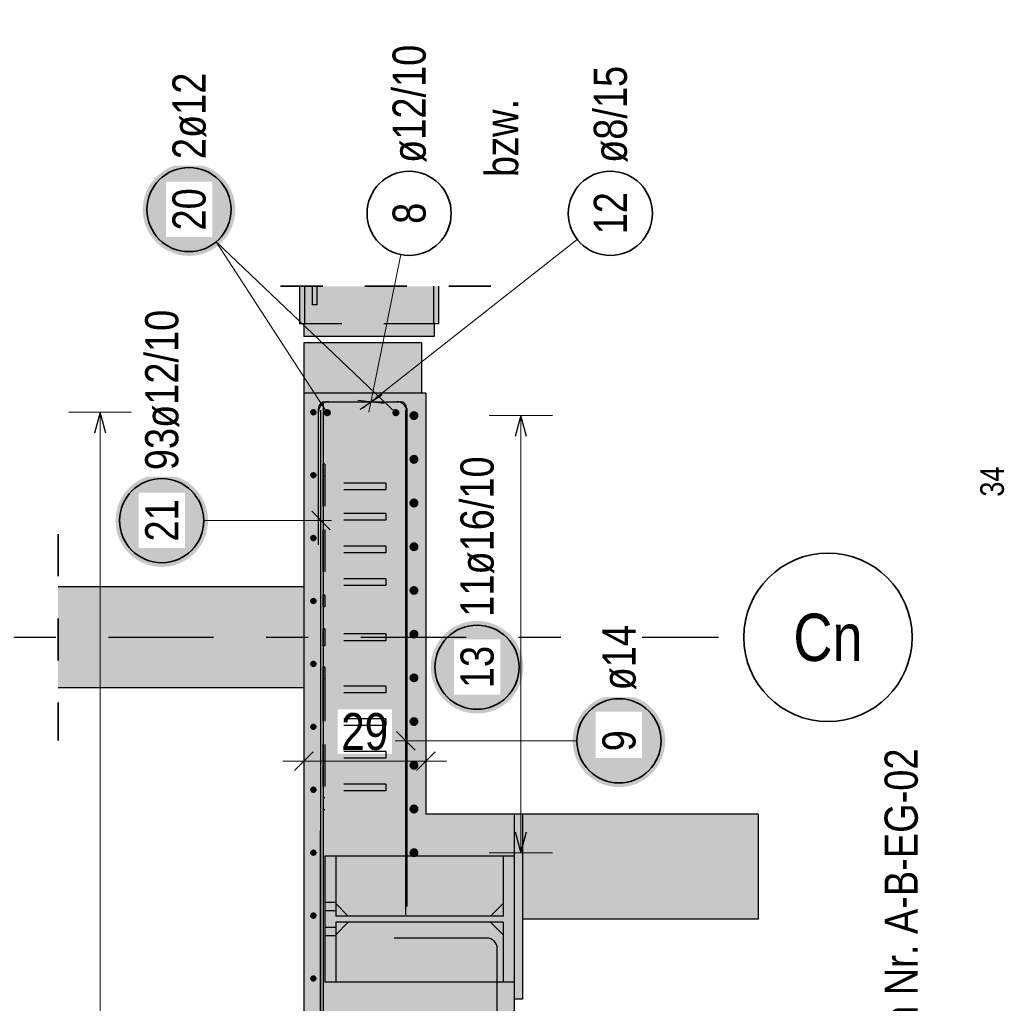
# Model space of a CAD drawing. Header units: millimetres. Extents: x -48 to 49.2, y -6.2 to 26.4.
# Tile 32 of 53: x 22.2 to 24.5, y 17.2 to 19.6. Entities that reach past the tile are written whole.
import ezdxf
from ezdxf.enums import TextEntityAlignment as Align

# ---------------------------------------------------------------- set-up
doc = ezdxf.new("R2010")
doc.units = ezdxf.units.MM
doc.linetypes.add('DASHDOTX2', pattern=[2, 1, -0.5, 0, -0.5])
doc.linetypes.add('HIDDEN', pattern=[0.375, 0.25, -0.125])
for name, color, linetype, lineweight in [('Achsen', 7, 'Continuous', 20), ('Mattenbewehrung', 7, 'Continuous', 20), ('Schraffuren', 7, 'Continuous', 20)]:
    doc.layers.add(name, color=color, linetype=linetype, lineweight=lineweight)
doc.styles.add('Arial Narrow', font='ARIALN.TTF')
doc.dimstyles.new('Arch_Strakon_dimstyle', dxfattribs={"dimtxt": 8.75, "dimasz": 1, "dimexe": 1.25, "dimexo": 0.0625, "dimgap": 1, "dimtad": 0, "dimdec": 3, "dimzin": 12, "dimdsep": 46, "dimtxsty": 'Arial Narrow', "dimblk": 'Arrowhead_Tick', "dimsah": 1, "dimcen": 0, "dimse1": 1, "dimse2": 1, "dimclrd": 6, "dimclrt": 2, "dimazin": 0, "dimtfac": 1, "dimtdec": 4, "dimtmove": 0, "dimatfit": 3, "dimldrblk": 'NONE', "dimfxl": 1, "dimtvp": 1, "dimtolj": 1, "dimtzin": 0, "dimlwd": 13, "dimarcsym": 2})

# ---------------------------------------------------------------- blocks, each defined once
blk = doc.blocks.new('Arrowhead_Tick')
at = {"color": 0, "linetype": 'Continuous', "lineweight": -2}
for p, q in [((0, 10), (0, -5)), ((-1, 0), (0, 0)), ((5, 0), (0, 0))]:
    blk.add_line(p, q, dxfattribs=at)
at = {"color": 2, "linetype": 'Continuous', "lineweight": 35}
blk.add_line((2.21, 2.21), (-2.21, -2.21), dxfattribs=at)
blk = doc.blocks.new('*D16')
at = {"layer": 'Achsen', "color": 6, "linetype": 'Continuous', "lineweight": 13}
blk.add_line((22.869, 17.825), (23.139, 17.825), dxfattribs=at)
at = {"layer": 'Defpoints', "color": 0}
for p in [(22.859, 18.6991), (23.149, 17.825), (23.149, 17.6991)]:
    blk.add_point(p, dxfattribs=at)
at = {"layer": 'Achsen', "color": 6, "lineweight": 13, "xscale": 0.01, "yscale": 0.01, "zscale": 0.01}
blk.add_blockref('Arrowhead_Tick', (23.149, 17.825), dxfattribs=at)
at = {"layer": 'Achsen', "color": 6, "lineweight": 13, "xscale": 0.01, "yscale": 0.01, "zscale": 0.01, "rotation": 180}
blk.add_blockref('Arrowhead_Tick', (22.859, 17.825), dxfattribs=at)
at = {"layer": 'Achsen', "color": 2, "lineweight": 35, "insert": (23.004, 17.8947), "char_height": 0.0875, "attachment_point": 5, "style": 'Arial Narrow', "bg_fill": 3, "box_fill_scale": 1.1, "bg_fill_color": 256, "bg_fill_true_color": 13158600, "bg_fill_transparency": 0}
blk.add_mtext('\\A1;29', dxfattribs=at)
blk = doc.blocks.new('_None')

msp = doc.modelspace()

# ---------------------------------------------------------------- hatches: boundary and pattern name
at = {"lineweight": 25, "true_color": 0xffffff}
msp.add_hatch(color=7, dxfattribs=at).paths.add_polyline_path([(22.631488, 18.396517), (22.631421, 18.400355), (22.63122, 18.40419), (22.630885, 18.408015), (22.630417, 18.411826), (22.629817, 18.415618), (22.629084, 18.419387), (22.62822, 18.423128), (22.627227, 18.426837), (22.626104, 18.430508), (22.624854, 18.434139), (22.623478, 18.437723), (22.621978, 18.441258), (22.620355, 18.444737), (22.618612, 18.448158), (22.616751, 18.451517), (22.614773, 18.454808), (22.612682, 18.458028), (22.61048, 18.461173), (22.608169, 18.464239), (22.605753, 18.467223), (22.603234, 18.470121), (22.600615, 18.472929), (22.5979, 18.475644), (22.595092, 18.478262), (22.592195, 18.480781), (22.589211, 18.483198), (22.586144, 18.485508), (22.582999, 18.487711), (22.579779, 18.489802), (22.576488, 18.491779), (22.57313, 18.493641), (22.569709, 18.495384), (22.566229, 18.497007), (22.562695, 18.498507), (22.55911, 18.499883), (22.55548, 18.501133), (22.551808, 18.502255), (22.548099, 18.503249), (22.544358, 18.504113), (22.540589, 18.504845), (22.536797, 18.505446), (22.532986, 18.505914), (22.529161, 18.506249), (22.525327, 18.50645), (22.521488, 18.506517), (22.517649, 18.50645), (22.513815, 18.506249), (22.50999, 18.505914), (22.506179, 18.505446), (22.502387, 18.504845), (22.498618, 18.504113), (22.494876, 18.503249), (22.491168, 18.502255), (22.487496, 18.501133), (22.483866, 18.499883), (22.480281, 18.498507), (22.476747, 18.497007), (22.473267, 18.495384), (22.469846, 18.493641), (22.466488, 18.491779), (22.463197, 18.489802), (22.459977, 18.487711), (22.456832, 18.485508), (22.453765, 18.483198), (22.450781, 18.480781), (22.447884, 18.478262), (22.445075, 18.475644), (22.442361, 18.472929), (22.439742, 18.470121), (22.437223, 18.467223), (22.434807, 18.464239), (22.432496, 18.461173), (22.430294, 18.458028), (22.428203, 18.454808), (22.426225, 18.451517), (22.424364, 18.448158), (22.422621, 18.444737), (22.420998, 18.441258), (22.419498, 18.437723), (22.418122, 18.434139), (22.416872, 18.430508), (22.415749, 18.426837), (22.414755, 18.423128), (22.413892, 18.419387), (22.413159, 18.415618), (22.412558, 18.411826), (22.41209, 18.408015), (22.411756, 18.40419), (22.411555, 18.400355), (22.411488, 18.396517), (22.411555, 18.392678), (22.411756, 18.388843), (22.41209, 18.385018), (22.412558, 18.381208), (22.413159, 18.377415), (22.413892, 18.373646), (22.414755, 18.369905), (22.415749, 18.366196), (22.416872, 18.362525), (22.418122, 18.358894), (22.419498, 18.35531), (22.420998, 18.351776), (22.422621, 18.348296), (22.424364, 18.344875), (22.426225, 18.341517), (22.428203, 18.338225), (22.430294, 18.335005), (22.432496, 18.33186), (22.434807, 18.328794), (22.437223, 18.32581), (22.439742, 18.322912), (22.442361, 18.320104), (22.445075, 18.317389), (22.447884, 18.314771), (22.450781, 18.312252), (22.453765, 18.309835), (22.456832, 18.307525), (22.459977, 18.305322), (22.463197, 18.303231), (22.466488, 18.301254), (22.469846, 18.299392), (22.473267, 18.297649), (22.476747, 18.296027), (22.480281, 18.294526), (22.483866, 18.29315), (22.487496, 18.2919), (22.491168, 18.290778), (22.494876, 18.289784), (22.498618, 18.28892), (22.502387, 18.288188), (22.506179, 18.287587), (22.50999, 18.287119), (22.513815, 18.286784), (22.517649, 18.286584), (22.521488, 18.286517), (22.525327, 18.286584), (22.529161, 18.286784), (22.532986, 18.287119), (22.536797, 18.287587), (22.540589, 18.288188), (22.544358, 18.28892), (22.548099, 18.289784), (22.551808, 18.290778), (22.55548, 18.2919), (22.55911, 18.29315), (22.562695, 18.294526), (22.566229, 18.296027), (22.569709, 18.297649), (22.57313, 18.299392), (22.576488, 18.301254), (22.579779, 18.303231), (22.582999, 18.305322), (22.586144, 18.307525), (22.589211, 18.309835), (22.592195, 18.312252), (22.595092, 18.314771), (22.5979, 18.317389), (22.600615, 18.320104), (22.603234, 18.322912), (22.605753, 18.32581), (22.608169, 18.328794), (22.61048, 18.33186), (22.612682, 18.335005), (22.614773, 18.338225), (22.616751, 18.341517), (22.618612, 18.344875), (22.620355, 18.348296), (22.621978, 18.351776), (22.623478, 18.35531), (22.624854, 18.358894), (22.626104, 18.362525), (22.627227, 18.366196), (22.62822, 18.369905), (22.629084, 18.373646), (22.629817, 18.377415), (22.630417, 18.381208), (22.630885, 18.385018), (22.63122, 18.388843)])
at = {"layer": 'Schraffuren', "lineweight": 50, "true_color": 0xffffff}
msp.add_hatch(color=7, dxfattribs=at).paths.add_polyline_path([(22.69636, 19.135863), (22.696293, 19.139702), (22.696092, 19.143536), (22.695758, 19.147361), (22.69529, 19.151172), (22.694689, 19.154964), (22.693956, 19.158733), (22.693093, 19.162474), (22.692099, 19.166183), (22.690976, 19.169855), (22.689726, 19.173485), (22.68835, 19.17707), (22.68685, 19.180604), (22.685227, 19.184084), (22.683484, 19.187505), (22.681623, 19.190863), (22.679645, 19.194154), (22.677554, 19.197374), (22.675352, 19.200519), (22.673041, 19.203586), (22.670625, 19.20657), (22.668106, 19.209467), (22.665487, 19.212275), (22.662773, 19.21499), (22.659964, 19.217609), (22.657067, 19.220128), (22.654083, 19.222544), (22.651016, 19.224855), (22.647871, 19.227057), (22.644651, 19.229148), (22.64136, 19.231126), (22.638002, 19.232987), (22.634581, 19.23473), (22.631101, 19.236353), (22.627567, 19.237853), (22.623982, 19.239229), (22.620352, 19.240479), (22.61668, 19.241602), (22.612972, 19.242596), (22.60923, 19.243459), (22.605461, 19.244192), (22.601669, 19.244793), (22.597858, 19.24526), (22.594033, 19.245595), (22.590199, 19.245796), (22.58636, 19.245863), (22.582521, 19.245796), (22.578687, 19.245595), (22.574862, 19.24526), (22.571051, 19.244793), (22.567259, 19.244192), (22.56349, 19.243459), (22.559749, 19.242596), (22.55604, 19.241602), (22.552368, 19.240479), (22.548738, 19.239229), (22.545153, 19.237853), (22.541619, 19.236353), (22.538139, 19.23473), (22.534718, 19.232987), (22.53136, 19.231126), (22.528069, 19.229148), (22.524849, 19.227057), (22.521704, 19.224855), (22.518637, 19.222544), (22.515653, 19.220128), (22.512756, 19.217609), (22.509948, 19.21499), (22.507233, 19.212275), (22.504614, 19.209467), (22.502095, 19.20657), (22.499679, 19.203586), (22.497368, 19.200519), (22.495166, 19.197374), (22.493075, 19.194154), (22.491097, 19.190863), (22.489236, 19.187505), (22.487493, 19.184084), (22.48587, 19.180604), (22.48437, 19.17707), (22.482994, 19.173485), (22.481744, 19.169855), (22.480621, 19.166183), (22.479628, 19.162474), (22.478764, 19.158733), (22.478031, 19.154964), (22.477431, 19.151172), (22.476963, 19.147361), (22.476628, 19.143536), (22.476427, 19.139702), (22.47636, 19.135863), (22.476427, 19.132024), (22.476628, 19.12819), (22.476963, 19.124365), (22.477431, 19.120554), (22.478031, 19.116762), (22.478764, 19.112993), (22.479628, 19.109252), (22.480621, 19.105543), (22.481744, 19.101871), (22.482994, 19.098241), (22.48437, 19.094656), (22.48587, 19.091122), (22.487493, 19.087642), (22.489236, 19.084221), (22.491097, 19.080863), (22.493075, 19.077572), (22.495166, 19.074352), (22.497368, 19.071207), (22.499679, 19.06814), (22.502095, 19.065156), (22.504614, 19.062259), (22.507233, 19.059451), (22.509948, 19.056736), (22.512756, 19.054117), (22.515653, 19.051598), (22.518637, 19.049182), (22.521704, 19.046871), (22.524849, 19.044669), (22.528069, 19.042578), (22.53136, 19.0406), (22.534718, 19.038739), (22.538139, 19.036996), (22.541619, 19.035373), (22.545153, 19.033873), (22.548738, 19.032497), (22.552368, 19.031247), (22.55604, 19.030124), (22.559749, 19.02913), (22.56349, 19.028267), (22.567259, 19.027534), (22.571051, 19.026934), (22.574862, 19.026466), (22.578687, 19.026131), (22.582521, 19.02593), (22.58636, 19.025863), (22.590199, 19.02593), (22.594033, 19.026131), (22.597858, 19.026466), (22.601669, 19.026934), (22.605461, 19.027534), (22.60923, 19.028267), (22.612972, 19.02913), (22.61668, 19.030124), (22.620352, 19.031247), (22.623982, 19.032497), (22.627567, 19.033873), (22.631101, 19.035373), (22.634581, 19.036996), (22.638002, 19.038739), (22.64136, 19.0406), (22.644651, 19.042578), (22.647871, 19.044669), (22.651016, 19.046871), (22.654083, 19.049182), (22.657067, 19.051598), (22.659964, 19.054117), (22.662773, 19.056736), (22.665487, 19.059451), (22.668106, 19.062259), (22.670625, 19.065156), (22.673041, 19.06814), (22.675352, 19.071207), (22.677554, 19.074352), (22.679645, 19.077572), (22.681623, 19.080863), (22.683484, 19.084221), (22.685227, 19.087642), (22.68685, 19.091122), (22.68835, 19.094656), (22.689726, 19.098241), (22.690976, 19.101871), (22.692099, 19.105543), (22.693093, 19.109252), (22.693956, 19.112993), (22.694689, 19.116762), (22.69529, 19.120554), (22.695758, 19.124365), (22.696092, 19.12819)])
at = {"layer": 'Schraffuren', "lineweight": 25, "true_color": 0x4682b4}
for points in [[(23.179054, 18.86414), (23.179054, 18.95364), (22.849054, 18.95364), (22.849054, 18.86414)], [(23.169055, 18.83414), (23.169055, 18.86414), (22.859055, 18.86414), (22.859055, 18.83414)], [(23.333048, 17.299137), (23.359048, 17.299137), (23.359048, 17.599137), (23.333048, 17.599137), (23.333048, 17.456137), (22.935048, 17.456137), (22.935048, 17.599137), (22.909048, 17.599137), (22.909048, 17.299137), (22.935048, 17.299137), (22.935048, 17.442137), (23.333048, 17.442137)], [(23.303048, 17.456137), (23.333048, 17.486137), (23.333048, 17.599137), (22.935048, 17.599137), (22.935048, 17.486137), (22.965048, 17.456137)], [(22.935048, 17.299137), (23.333048, 17.299137), (23.333048, 17.412137), (23.303048, 17.442137), (22.965048, 17.442137), (22.935048, 17.412137)]]:
    msp.add_hatch(color=145, dxfattribs=at).paths.add_polyline_path(points)
at = {"layer": 'Schraffuren', "lineweight": 25, "true_color": 0xe0ddbe}
for points in [[(23.139055, 18.69914), (23.139055, 18.81914), (22.859055, 18.81914), (22.859055, 18.69914)], [(23.379048, 17.259137), (23.379048, 17.699137), (23.359048, 17.699137), (23.359048, 17.259137)]]:
    msp.add_hatch(color=254, dxfattribs=at).paths.add_polyline_path(points)
at = {"layer": 'Schraffuren', "lineweight": 25, "true_color": 0xd7ffd7}
for points in [[(22.859055, 17.699138), (23.149048, 17.699138), (23.149048, 18.69914), (22.859048, 18.69914)], [(22.859055, 17.999137), (22.859055, 18.239137), (22.275034, 18.239137), (22.275034, 17.999137)], [(22.859048, 1.53914), (23.359048, 1.53914), (23.359048, 17.299137), (23.333048, 17.299137), (23.333048, 17.442137), (22.935048, 17.442137), (22.935048, 17.299137), (22.909048, 17.299137), (22.909048, 17.599137), (22.935048, 17.599137), (22.935048, 17.456137), (23.333048, 17.456137), (23.333048, 17.599137), (23.359048, 17.599137), (23.359048, 17.699137), (22.859055, 17.699138)], [(23.939048, 17.449137), (23.939048, 17.699137), (23.379048, 17.699137), (23.379048, 17.449137)]]:
    msp.add_hatch(color=254, dxfattribs=at).paths.add_polyline_path(points)
at = {"layer": 'Schraffuren', "lineweight": 25, "true_color": 0xffffff}
msp.add_hatch(color=7, dxfattribs=at).paths.add_polyline_path([(23.718369, 17.873059), (23.718302, 17.876898), (23.718101, 17.880733), (23.717767, 17.884558), (23.717299, 17.888368), (23.716698, 17.892161), (23.715966, 17.89593), (23.715102, 17.899671), (23.714108, 17.903379), (23.712986, 17.907051), (23.711736, 17.910682), (23.71036, 17.914266), (23.708859, 17.9178), (23.707237, 17.92128), (23.705494, 17.924701), (23.703632, 17.928059), (23.701655, 17.931351), (23.699563, 17.934571), (23.697361, 17.937716), (23.69505, 17.940782), (23.692634, 17.943766), (23.690115, 17.946664), (23.687497, 17.949472), (23.684782, 17.952187), (23.681974, 17.954805), (23.679076, 17.957324), (23.676092, 17.959741), (23.673026, 17.962051), (23.669881, 17.964254), (23.66666, 17.966345), (23.663369, 17.968322), (23.660011, 17.970184), (23.65659, 17.971927), (23.65311, 17.973549), (23.649576, 17.97505), (23.645992, 17.976426), (23.642361, 17.977676), (23.638689, 17.978798), (23.634981, 17.979792), (23.63124, 17.980656), (23.627471, 17.981388), (23.623678, 17.981989), (23.619867, 17.982457), (23.616043, 17.982791), (23.612208, 17.982992), (23.608369, 17.983059), (23.60453, 17.982992), (23.600696, 17.982791), (23.596871, 17.982457), (23.59306, 17.981989), (23.589268, 17.981388), (23.585499, 17.980656), (23.581758, 17.979792), (23.578049, 17.978798), (23.574377, 17.977676), (23.570747, 17.976426), (23.567163, 17.97505), (23.563628, 17.973549), (23.560148, 17.971927), (23.556727, 17.970184), (23.553369, 17.968322), (23.550078, 17.966345), (23.546858, 17.964254), (23.543713, 17.962051), (23.540647, 17.959741), (23.537663, 17.957324), (23.534765, 17.954805), (23.531957, 17.952187), (23.529242, 17.949472), (23.526623, 17.946664), (23.524104, 17.943766), (23.521688, 17.940782), (23.519377, 17.937716), (23.517175, 17.934571), (23.515084, 17.931351), (23.513107, 17.928059), (23.511245, 17.924701), (23.509502, 17.92128), (23.507879, 17.9178), (23.506379, 17.914266), (23.505003, 17.910682), (23.503753, 17.907051), (23.502631, 17.903379), (23.501637, 17.899671), (23.500773, 17.89593), (23.50004, 17.892161), (23.49944, 17.888368), (23.498972, 17.884558), (23.498637, 17.880733), (23.498436, 17.876898), (23.498369, 17.873059), (23.498436, 17.86922), (23.498637, 17.865386), (23.498972, 17.861561), (23.49944, 17.85775), (23.50004, 17.853958), (23.500773, 17.850189), (23.501637, 17.846448), (23.502631, 17.842739), (23.503753, 17.839068), (23.505003, 17.835437), (23.506379, 17.831853), (23.507879, 17.828318), (23.509502, 17.824839), (23.511245, 17.821418), (23.513107, 17.818059), (23.515084, 17.814768), (23.517175, 17.811548), (23.519377, 17.808403), (23.521688, 17.805337), (23.524104, 17.802353), (23.526623, 17.799455), (23.529242, 17.796647), (23.531957, 17.793932), (23.534765, 17.791313), (23.537663, 17.788794), (23.540647, 17.786378), (23.543713, 17.784068), (23.546858, 17.781865), (23.550078, 17.779774), (23.553369, 17.777797), (23.556727, 17.775935), (23.560148, 17.774192), (23.563628, 17.772569), (23.567163, 17.771069), (23.570747, 17.769693), (23.574377, 17.768443), (23.578049, 17.767321), (23.581758, 17.766327), (23.585499, 17.765463), (23.589268, 17.764731), (23.59306, 17.76413), (23.596871, 17.763662), (23.600696, 17.763327), (23.60453, 17.763126), (23.608369, 17.763059), (23.612208, 17.763126), (23.616043, 17.763327), (23.619867, 17.763662), (23.623678, 17.76413), (23.627471, 17.764731), (23.63124, 17.765463), (23.634981, 17.766327), (23.638689, 17.767321), (23.642361, 17.768443), (23.645992, 17.769693), (23.649576, 17.771069), (23.65311, 17.772569), (23.65659, 17.774192), (23.660011, 17.775935), (23.663369, 17.777797), (23.66666, 17.779774), (23.669881, 17.781865), (23.673026, 17.784068), (23.676092, 17.786378), (23.679076, 17.788794), (23.681974, 17.791313), (23.684782, 17.793932), (23.687497, 17.796647), (23.690115, 17.799455), (23.692634, 17.802353), (23.69505, 17.805337), (23.697361, 17.808403), (23.699563, 17.811548), (23.701655, 17.814768), (23.703632, 17.818059), (23.705494, 17.821418), (23.707237, 17.824839), (23.708859, 17.828318), (23.71036, 17.831853), (23.711736, 17.835437), (23.712986, 17.839068), (23.714108, 17.842739), (23.715102, 17.846448), (23.715966, 17.850189), (23.716698, 17.853958), (23.717299, 17.85775), (23.717767, 17.861561), (23.718101, 17.865386)])

# ---------------------------------------------------------------- linework, layer by layer
at = {"color": 2, "linetype": 'HIDDEN', "lineweight": 35, "ltscale": 0.25}
for p, q in [((23.304054, 18.95364), (22.724054, 18.95364)), ((22.275034, 18.364137), (22.275034, 17.874137))]:
    msp.add_line(p, q, dxfattribs=at)
at = {"color": 3, "linetype": 'HIDDEN', "lineweight": 25, "ltscale": 0.25}
for p, q in [((22.860554, 18.95364), (22.860554, 18.86414)), ((22.879055, 18.95364), (22.879055, 18.90914)), ((22.890055, 18.95364), (22.890055, 18.90914)), ((23.167554, 18.95364), (23.167554, 18.86414)), ((22.890055, 18.90914), (22.879055, 18.90914)), ((22.860554, 18.86414), (22.859055, 18.86414)), ((22.861435, 18.86414), (22.860554, 18.86414)), ((22.863991, 18.86414), (22.861435, 18.86414)), ((22.867973, 18.86414), (22.863991, 18.86414)), ((22.872991, 18.86414), (22.867973, 18.86414)), ((22.878554, 18.86414), (22.872991, 18.86414)), ((23.149554, 18.86414), (22.878554, 18.86414)), ((23.155116, 18.86414), (23.149554, 18.86414)), ((23.160134, 18.86414), (23.155116, 18.86414)), ((23.164116, 18.86414), (23.160134, 18.86414)), ((23.166673, 18.86414), (23.164116, 18.86414)), ((23.167554, 18.86414), (23.166673, 18.86414)), ((23.169055, 18.86414), (23.167554, 18.86414)), ((22.935048, 17.489051), (22.909048, 17.489051)), ((22.935048, 17.469222), (22.909048, 17.469222)), ((22.935048, 17.429051), (22.909048, 17.429051)), ((22.935048, 17.409222), (22.909048, 17.409222))]:
    msp.add_line(p, q, dxfattribs=at)
at = {"color": 5, "linetype": 'Continuous', "lineweight": 18}
for p, q in [((23.45, 18.64614), (23.3, 18.64614)), ((23.375, 18.64614), (23.375, 17.607138)), ((23.3, 17.607138), (23.45, 17.607138))]:
    msp.add_line(p, q, dxfattribs=at)
at = {"color": 3, "linetype": 'Continuous', "lineweight": 25}
for p, q in [((23.375, 18.64614), (23.361603, 18.59614)), ((23.388397, 18.59614), (23.375, 18.64614)), ((23.361603, 17.657138), (23.375, 17.607138)), ((23.375, 17.607138), (23.388397, 17.657138))]:
    msp.add_line(p, q, dxfattribs=at)
at = {"color": 2, "linetype": 'Continuous', "lineweight": 35}
msp.add_circle((22.521488, 18.396517), 0.1, dxfattribs=at)
at = {"color": 4, "linetype": 'Continuous', "lineweight": 50}
for radius in [0.008, 0.008, 0.0072, 0.0056, 0.004, 0.0024, 0.0008]:
    msp.add_circle((23.121048, 17.607138), radius, dxfattribs=at)
at = {"layer": 'Achsen', "color": 3, "linetype": 'DASHDOTX2', "lineweight": 25, "ltscale": 0.25}
msp.add_line((21.794884, 18.119131), (23.905212, 18.119131), dxfattribs=at)
at = {"layer": 'Achsen', "color": 2, "linetype": 'Continuous', "lineweight": 35}
msp.add_circle((24.105212, 18.119131), 0.2, dxfattribs=at)
at = {"layer": 'Mattenbewehrung', "color": 3, "linetype": 'Continuous', "lineweight": 25}
for p, q in [((22.849054, 18.95364), (22.849054, 18.86414)), ((23.179054, 18.95364), (23.179054, 18.86414)), ((22.859055, 18.86414), (22.849054, 18.86414)), ((22.859055, 18.86414), (22.859055, 18.83414)), ((23.169055, 18.86414), (23.169055, 18.83414)), ((23.179054, 18.86414), (23.169055, 18.86414)), ((23.169055, 18.83414), (22.859055, 18.83414)), ((23.139055, 18.81914), (22.859055, 18.81914)), ((23.359048, 17.699137), (23.359048, 17.599137)), ((23.379048, 17.699137), (23.359048, 17.699137)), ((23.379048, 17.699137), (23.379048, 17.449137)), ((23.939048, 17.699137), (23.379048, 17.699137)), ((23.939048, 17.699137), (23.939048, 17.449137)), ((22.935048, 17.599137), (22.909048, 17.599137)), ((22.909055, 17.599137), (22.909055, 17.299137)), ((22.935048, 17.599137), (22.935048, 17.486137)), ((23.333048, 17.599137), (22.935048, 17.599137)), ((23.333048, 17.599137), (23.333048, 17.486137)), ((23.359048, 17.599137), (23.333048, 17.599137)), ((23.359048, 17.599137), (23.359048, 17.299137)), ((22.935048, 17.486137), (22.935048, 17.456137)), ((22.965048, 17.456137), (22.935048, 17.486137)), ((23.333048, 17.486137), (23.303048, 17.456137)), ((23.333048, 17.486137), (23.333048, 17.456137)), ((22.965048, 17.456137), (22.935048, 17.456137)), ((22.935048, 17.442137), (22.935048, 17.412137)), ((22.965048, 17.442137), (22.935048, 17.442137)), ((22.965048, 17.442137), (22.935048, 17.412137)), ((23.303048, 17.456137), (22.965048, 17.456137)), ((23.303048, 17.442137), (22.965048, 17.442137)), ((23.333048, 17.456137), (23.303048, 17.456137)), ((23.333048, 17.442137), (23.303048, 17.442137)), ((23.333048, 17.412137), (23.303048, 17.442137)), ((23.333048, 17.442137), (23.333048, 17.412137)), ((23.379048, 17.449137), (23.379048, 17.259137)), ((23.939048, 17.449137), (23.379048, 17.449137)), ((22.935048, 17.412137), (22.935048, 17.299137)), ((23.333048, 17.412137), (23.333048, 17.299137)), ((22.935048, 17.299137), (22.909048, 17.299137)), ((23.333048, 17.299137), (22.935048, 17.299137)), ((23.359048, 17.299137), (23.333048, 17.299137)), ((23.359048, 17.299137), (23.359048, 1.53914)), ((23.379048, 17.259137), (23.359048, 17.259137))]:
    msp.add_line(p, q, dxfattribs=at)
at = {"layer": 'Schraffuren', "color": 5, "linetype": 'Continuous', "lineweight": 18}
for p, q in [((22.449993, 18.654137), (22.299993, 18.654137)), ((22.374993, 1.60414), (22.374993, 18.654137))]:
    msp.add_line(p, q, dxfattribs=at)
at = {"layer": 'Schraffuren', "color": 3, "linetype": 'Continuous', "lineweight": 25}
for p, q in [((22.374993, 18.654137), (22.361595, 18.604137)), ((22.38839, 18.604137), (22.374993, 18.654137)), ((22.899048, 10.959137), (22.899048, 17.659137)), ((23.294048, 17.404137), (23.074048, 17.404137)), ((23.319048, 10.959137), (23.319048, 17.379137))]:
    msp.add_line(p, q, dxfattribs=at)
at = {"layer": 'Schraffuren', "color": 2, "linetype": 'Continuous', "lineweight": 35}
for centre in [(22.58636, 19.135863), (23.109565, 19.126823), (23.587852, 19.126823), (23.608369, 17.873059)]:
    msp.add_circle(centre, 0.1, dxfattribs=at)
at = {"layer": 'Schraffuren', "color": 4, "linetype": 'Continuous', "lineweight": 50}
for centre, radius in [((22.882048, 17.607207), 0.005), ((22.882048, 17.607207), 0.005), ((22.882048, 17.607207), 0.0045), ((22.882048, 17.607207), 0.0035), ((22.882048, 17.607207), 0.0025), ((22.882048, 17.607207), 0.0015), ((22.882048, 17.607207), 0.0005), ((22.882048, 17.457646), 0.005), ((22.882048, 17.457646), 0.005), ((22.882048, 17.457646), 0.0045), ((22.882048, 17.457646), 0.0035), ((22.882048, 17.457646), 0.0025), ((22.882048, 17.457646), 0.0015), ((22.882048, 17.457646), 0.0005), ((22.882048, 17.308084), 0.005), ((22.882048, 17.308084), 0.005), ((22.882048, 17.308084), 0.0045), ((22.882048, 17.308084), 0.0035), ((22.882048, 17.308084), 0.0025), ((22.882048, 17.308084), 0.0015), ((22.882048, 17.308084), 0.0005)]:
    msp.add_circle(centre, radius, dxfattribs=at)
at = {"layer": 'Schraffuren', "color": 3, "linetype": 'Continuous', "lineweight": 25}
msp.add_arc((23.294048, 17.379137), 0.025, 0, 90, dxfattribs=at)

# ---------------------------------------------------------------- texts
at = {"color": 2, "lineweight": 35, "style": 'Arial Narrow'}
msp.add_text('Bewehrung UZ s. Plan Nr. A-B-EG-02', height=0.07875, rotation=90, dxfattribs=at).set_placement((24.318602, 16.340876))
at = {"color": 2, "lineweight": 35, "char_height": 0.07875, "attachment_point": 1, "rotation": 90, "line_spacing_factor": 0.9, "style": 'Arial Narrow', "bg_fill": 3, "box_fill_scale": 1.2, "bg_fill_color": 256, "bg_fill_true_color": 13158600, "bg_fill_transparency": 0}
for s, insert in [('93ø12/10', (22.482113, 18.516517)), ('11ø16/10', (23.231594, 18.168008))]:
    msp.add_mtext(s, dxfattribs=dict(at, insert=insert))
at = {"layer": 'Achsen', "color": 4, "lineweight": 50, "style": 'Arial Narrow'}
msp.add_text('Cn', height=0.1125, dxfattribs=at).set_placement((24.105212, 18.119131), align=Align.MIDDLE_CENTER)
at = {"layer": 'Schraffuren', "color": 2, "lineweight": 35, "style": 'Arial Narrow'}
msp.add_text('bzw.', height=0.07875, rotation=90, dxfattribs=at).set_placement((23.368877, 19.21326))
at = {"layer": 'Schraffuren', "color": 2, "lineweight": 35, "char_height": 0.07875, "attachment_point": 1, "rotation": 90, "line_spacing_factor": 0.9, "style": 'Arial Narrow'}
for s, insert in [('ø12/10', (23.07019, 19.246823)), ('ø8/15', (23.548477, 19.246823)), ('12', (23.548477, 19.07721)), ('8', (23.07019, 19.102016))]:
    msp.add_mtext(s, dxfattribs=dict(at, insert=insert))
at = {"layer": 'Schraffuren', "color": 2, "lineweight": 35, "insert": (22.546985, 19.255863), "char_height": 0.07875, "attachment_point": 1, "rotation": 90, "line_spacing_factor": 0.9, "style": 'Arial Narrow', "bg_fill": 3, "box_fill_scale": 1.2, "bg_fill_color": 256, "bg_fill_true_color": 13158600, "bg_fill_transparency": 0}
msp.add_mtext('2ø12', dxfattribs=at)
at = {"layer": 'Schraffuren', "color": 3, "lineweight": 25, "insert": (24.467136, 18.453477), "char_height": 0.05625, "attachment_point": 1, "rotation": 90, "line_spacing_factor": 0.9, "style": 'Arial Narrow'}
msp.add_mtext('34', dxfattribs=at)

# ---------------------------------------------------------------- next in the draw order: texts
at = {"color": 2, "lineweight": 35, "insert": (22.482113, 18.346904), "char_height": 0.07875, "attachment_point": 1, "rotation": 90, "line_spacing_factor": 0.9, "style": 'Arial Narrow', "bg_fill": 3, "box_fill_scale": 1.2, "bg_fill_color": 256, "bg_fill_true_color": 13158600, "bg_fill_transparency": 0}
msp.add_mtext('21', dxfattribs=at)
at = {"layer": 'Schraffuren', "color": 2, "lineweight": 35, "char_height": 0.07875, "attachment_point": 1, "rotation": 90, "line_spacing_factor": 0.9, "style": 'Arial Narrow', "bg_fill": 3, "box_fill_scale": 1.2, "bg_fill_color": 256, "bg_fill_true_color": 13158600, "bg_fill_transparency": 0}
for s, insert in [('20', (22.546985, 19.086251)), ('ø14', (23.568994, 17.993059)), ('9', (23.568994, 17.848253))]:
    msp.add_mtext(s, dxfattribs=dict(at, insert=insert))

# ---------------------------------------------------------------- next in the draw order: dimensions: what is measured, and where the dimension line sits
at = {"layer": 'Achsen', "lineweight": 35}
dim = msp.add_linear_dim(base=(23.149048, 17.825), p1=(22.859048, 18.69914), p2=(23.149048, 17.699137), text='29', dimstyle='Arch_Strakon_dimstyle', override={"dimscale": 0.01, "dimtxt": 8.75, "dimasz": 1, "dimgap": 2.5, "dimtad": 1, "dimjust": 0, "dimtih": 0, "dimtoh": 0, "dimdec": 3, "dimdsep": 46, "dimtxsty": 'Arial Narrow', "dimclrd": 6, "dimclrt": 2, "dimtix": 1, "dimtofl": 255, "dimtmove": 0, "dimatfit": 2, "dimfxl": 0, "dimfxlon": 0, "dimtvp": 28.571429, "dimtfill": 1, "dimtfillclr": 7, "dimlwd": 13}, dxfattribs=at)
dim.commit()
dim.dimension.update_dxf_attribs({"geometry": '*D16', "text_midpoint": (23.004048, 17.825), "dimtype": 160})

# ---------------------------------------------------------------- next in the draw order: hatches: boundary and pattern name
at = {"lineweight": 25, "true_color": 0xffffff}
msp.add_hatch(color=7, dxfattribs=at).paths.add_polyline_path([(23.380969, 18.048008), (23.380902, 18.051847), (23.380701, 18.055681), (23.380366, 18.059506), (23.379898, 18.063317), (23.379297, 18.067109), (23.378565, 18.070878), (23.377701, 18.074619), (23.376707, 18.078328), (23.375585, 18.082), (23.374335, 18.08563), (23.372959, 18.089215), (23.371459, 18.092749), (23.369836, 18.096229), (23.368093, 18.09965), (23.366231, 18.103008), (23.364254, 18.106299), (23.362163, 18.109519), (23.35996, 18.112664), (23.35765, 18.115731), (23.355233, 18.118715), (23.352715, 18.121612), (23.350096, 18.12442), (23.347381, 18.127135), (23.344573, 18.129754), (23.341675, 18.132273), (23.338691, 18.134689), (23.335625, 18.137), (23.33248, 18.139202), (23.32926, 18.141293), (23.325969, 18.143271), (23.32261, 18.145132), (23.319189, 18.146875), (23.31571, 18.148498), (23.312175, 18.149998), (23.308591, 18.151374), (23.30496, 18.152624), (23.301289, 18.153747), (23.29758, 18.15474), (23.293839, 18.155604), (23.29007, 18.156337), (23.286278, 18.156937), (23.282467, 18.157405), (23.278642, 18.15774), (23.274808, 18.157941), (23.270969, 18.158008), (23.26713, 18.157941), (23.263295, 18.15774), (23.25947, 18.157405), (23.25566, 18.156937), (23.251867, 18.156337), (23.248098, 18.155604), (23.244357, 18.15474), (23.240648, 18.153747), (23.236977, 18.152624), (23.233346, 18.151374), (23.229762, 18.149998), (23.226228, 18.148498), (23.222748, 18.146875), (23.219327, 18.145132), (23.215969, 18.143271), (23.212677, 18.141293), (23.209457, 18.139202), (23.206312, 18.137), (23.203246, 18.134689), (23.200262, 18.132273), (23.197364, 18.129754), (23.194556, 18.127135), (23.191841, 18.12442), (23.189223, 18.121612), (23.186704, 18.118715), (23.184287, 18.115731), (23.181977, 18.112664), (23.179774, 18.109519), (23.177683, 18.106299), (23.175706, 18.103008), (23.173844, 18.09965), (23.172101, 18.096229), (23.170479, 18.092749), (23.168978, 18.089215), (23.167602, 18.08563), (23.166352, 18.082), (23.16523, 18.078328), (23.164236, 18.074619), (23.163372, 18.070878), (23.16264, 18.067109), (23.162039, 18.063317), (23.161571, 18.059506), (23.161237, 18.055681), (23.161036, 18.051847), (23.160969, 18.048008), (23.161036, 18.044169), (23.161237, 18.040335), (23.161571, 18.03651), (23.162039, 18.032699), (23.16264, 18.028907), (23.163372, 18.025138), (23.164236, 18.021397), (23.16523, 18.017688), (23.166352, 18.014016), (23.167602, 18.010386), (23.168978, 18.006801), (23.170479, 18.003267), (23.172101, 17.999787), (23.173844, 17.996366), (23.175706, 17.993008), (23.177683, 17.989717), (23.179774, 17.986497), (23.181977, 17.983352), (23.184287, 17.980285), (23.186704, 17.977301), (23.189223, 17.974404), (23.191841, 17.971596), (23.194556, 17.968881), (23.197364, 17.966262), (23.200262, 17.963743), (23.203246, 17.961327), (23.206312, 17.959016), (23.209457, 17.956814), (23.212677, 17.954723), (23.215969, 17.952745), (23.219327, 17.950884), (23.222748, 17.949141), (23.226228, 17.947518), (23.229762, 17.946018), (23.233346, 17.944642), (23.236977, 17.943392), (23.240648, 17.942269), (23.244357, 17.941275), (23.248098, 17.940412), (23.251867, 17.939679), (23.25566, 17.939078), (23.25947, 17.938611), (23.263295, 17.938276), (23.26713, 17.938075), (23.270969, 17.938008), (23.274808, 17.938075), (23.278642, 17.938276), (23.282467, 17.938611), (23.286278, 17.939078), (23.29007, 17.939679), (23.293839, 17.940412), (23.29758, 17.941275), (23.301289, 17.942269), (23.30496, 17.943392), (23.308591, 17.944642), (23.312175, 17.946018), (23.31571, 17.947518), (23.319189, 17.949141), (23.32261, 17.950884), (23.325969, 17.952745), (23.32926, 17.954723), (23.33248, 17.956814), (23.335625, 17.959016), (23.338691, 17.961327), (23.341675, 17.963743), (23.344573, 17.966262), (23.347381, 17.968881), (23.350096, 17.971596), (23.352715, 17.974404), (23.355233, 17.977301), (23.35765, 17.980285), (23.35996, 17.983352), (23.362163, 17.986497), (23.364254, 17.989717), (23.366231, 17.993008), (23.368093, 17.996366), (23.369836, 17.999787), (23.371459, 18.003267), (23.372959, 18.006801), (23.374335, 18.010386), (23.375585, 18.014016), (23.376707, 18.017688), (23.377701, 18.021397), (23.378565, 18.025138), (23.379297, 18.028907), (23.379898, 18.032699), (23.380366, 18.03651), (23.380701, 18.040335)])

# ---------------------------------------------------------------- next in the draw order: linework, layer by layer
at = {"color": 3, "linetype": 'Continuous', "lineweight": 25}
for p, q in [((22.900048, 16.659138), (22.900048, 18.659138)), ((22.922145, 18.374419), (22.877951, 18.418614))]:
    msp.add_line(p, q, dxfattribs=at)
at = {"color": 3, "linetype": 'HIDDEN', "lineweight": 25, "ltscale": 0.25}
for p, q in [((22.904055, 18.530673), (22.904055, 18.375109)), ((22.909055, 18.530673), (22.904055, 18.530673)), ((22.909055, 18.530673), (22.909055, 18.375109)), ((22.909055, 18.502389), (22.904055, 18.502389)), ((23.054055, 18.48564), (22.909055, 18.48564)), ((23.054055, 18.46964), (22.909055, 18.46964)), ((23.054055, 18.48564), (23.054055, 18.485031)), ((23.054055, 18.485031), (23.054055, 18.483297)), ((23.054055, 18.483297), (23.054055, 18.480701)), ((23.054055, 18.480701), (23.054055, 18.47764)), ((23.054055, 18.47764), (23.054055, 18.474578)), ((23.054055, 18.474578), (23.054055, 18.471983)), ((23.054055, 18.471983), (23.054055, 18.470249)), ((23.054055, 18.470249), (23.054055, 18.46964)), ((23.054055, 18.413515), (22.909055, 18.413515)), ((23.054055, 18.397515), (22.909055, 18.397515)), ((23.054055, 18.413515), (23.054055, 18.412906)), ((23.054055, 18.412906), (23.054055, 18.411172)), ((23.054055, 18.411172), (23.054055, 18.408577)), ((23.054055, 18.408577), (23.054055, 18.405515)), ((23.054055, 18.405515), (23.054055, 18.402454)), ((23.054055, 18.402454), (23.054055, 18.399858)), ((23.054055, 18.399858), (23.054055, 18.398124)), ((23.054055, 18.398124), (23.054055, 18.397515)), ((22.904055, 18.375109), (22.904055, 18.219546)), ((22.909055, 18.375109), (22.909055, 18.219546)), ((23.054055, 18.335733), (22.909055, 18.335733)), ((23.054055, 18.335733), (23.054055, 18.335124)), ((23.054055, 18.335124), (23.054055, 18.33339)), ((23.054055, 18.33339), (23.054055, 18.330795)), ((23.054055, 18.330795), (23.054055, 18.327733)), ((23.054055, 18.327733), (23.054055, 18.324672)), ((23.054055, 18.319733), (22.909055, 18.319733)), ((23.054055, 18.324672), (23.054055, 18.322076)), ((23.054055, 18.322076), (23.054055, 18.320342)), ((23.054055, 18.320342), (23.054055, 18.319733)), ((23.054055, 18.257952), (22.909055, 18.257952)), ((23.054055, 18.257952), (23.054055, 18.257343)), ((23.054055, 18.257343), (23.054055, 18.255608)), ((22.859055, 18.239137), (22.859055, 18.236831)), ((22.859055, 18.236831), (22.859055, 18.230002)), ((23.054055, 18.241952), (22.909055, 18.241952)), ((23.054055, 18.255608), (23.054055, 18.253013)), ((23.054055, 18.253013), (23.054055, 18.249952)), ((23.054055, 18.249952), (23.054055, 18.24689)), ((23.054055, 18.24689), (23.054055, 18.244295)), ((23.054055, 18.244295), (23.054055, 18.242561)), ((23.054055, 18.242561), (23.054055, 18.241952)), ((22.859055, 18.230002), (22.859055, 18.218913)), ((22.859055, 18.218913), (22.859055, 18.20399)), ((22.904055, 18.219546), (22.904055, 18.191262)), ((22.909055, 18.219546), (22.904055, 18.219546)), ((22.909055, 18.219546), (22.909055, 18.191262)), ((22.859055, 18.20399), (22.859055, 18.185805)), ((22.909055, 18.191262), (22.904055, 18.191262)), ((22.859055, 18.185805), (22.859055, 18.165059)), ((22.859055, 18.165059), (22.859055, 18.142548)), ((22.859055, 18.142548), (22.859055, 18.119137)), ((22.859055, 18.119137), (22.859055, 18.095726)), ((22.904055, 18.139137), (22.904055, 18.099137)), ((22.909055, 18.139137), (22.904055, 18.139137)), ((22.909055, 18.139137), (22.909055, 18.099137)), ((23.054055, 18.127137), (22.909055, 18.127137)), ((23.054055, 18.127137), (23.054055, 18.126528)), ((23.054055, 18.126528), (23.054055, 18.124794)), ((23.054055, 18.124794), (23.054055, 18.122198)), ((23.054055, 18.122198), (23.054055, 18.119137)), ((23.054055, 18.119137), (23.054055, 18.116075)), ((23.054055, 18.116075), (23.054055, 18.11348)), ((22.859055, 18.095726), (22.859055, 18.073215)), ((22.909055, 18.099137), (22.904055, 18.099137)), ((23.054055, 18.111137), (22.909055, 18.111137)), ((23.054055, 18.11348), (23.054055, 18.111746)), ((23.054055, 18.111746), (23.054055, 18.111137)), ((22.859055, 18.073215), (22.859055, 18.052468)), ((22.859055, 18.052468), (22.859055, 18.034284)), ((22.904055, 18.048426), (22.904055, 18.020142)), ((22.909055, 18.048426), (22.904055, 18.048426)), ((22.909055, 18.048426), (22.909055, 18.020142)), ((22.859055, 18.034284), (22.859055, 18.01936)), ((22.859055, 18.01936), (22.859055, 18.008271)), ((22.859055, 18.008271), (22.859055, 18.001443)), ((22.859055, 18.001443), (22.859055, 17.999137)), ((22.904055, 18.020142), (22.904055, 17.864578)), ((22.909055, 18.020142), (22.904055, 18.020142)), ((22.909055, 18.020142), (22.909055, 17.864578)), ((23.054055, 18.003393), (22.909055, 18.003393)), ((23.054055, 18.003393), (23.054055, 18.002784)), ((23.054055, 18.002784), (23.054055, 18.00105)), ((23.054055, 18.00105), (23.054055, 17.998455)), ((23.054055, 17.987393), (22.909055, 17.987393)), ((23.054055, 17.998455), (23.054055, 17.995393)), ((23.054055, 17.995393), (23.054055, 17.992332)), ((23.054055, 17.992332), (23.054055, 17.989736)), ((23.054055, 17.989736), (23.054055, 17.988002)), ((23.054055, 17.988002), (23.054055, 17.987393)), ((23.054055, 17.925611), (22.909055, 17.925611)), ((23.054055, 17.909611), (22.909055, 17.909611)), ((23.054055, 17.925611), (23.054055, 17.925002)), ((23.054055, 17.925002), (23.054055, 17.923268)), ((23.054055, 17.923268), (23.054055, 17.920673)), ((23.054055, 17.920673), (23.054055, 17.917611)), ((23.054055, 17.917611), (23.054055, 17.91455)), ((23.054055, 17.91455), (23.054055, 17.911955)), ((23.054055, 17.911955), (23.054055, 17.91022)), ((23.054055, 17.91022), (23.054055, 17.909611)), ((22.904055, 17.864578), (22.904055, 17.709015)), ((22.909055, 17.864578), (22.909055, 17.709015)), ((23.054055, 17.84783), (22.909055, 17.84783)), ((23.054055, 17.84783), (23.054055, 17.847221)), ((23.054055, 17.847221), (23.054055, 17.845486)), ((23.054055, 17.845486), (23.054055, 17.842891)), ((23.054055, 17.842891), (23.054055, 17.83983)), ((23.054055, 17.83983), (23.054055, 17.836768)), ((23.054055, 17.836768), (23.054055, 17.834173)), ((23.054055, 17.83183), (22.909055, 17.83183)), ((23.054055, 17.834173), (23.054055, 17.832439)), ((23.054055, 17.832439), (23.054055, 17.83183)), ((23.054055, 17.770048), (22.909055, 17.770048)), ((23.054055, 17.770048), (23.054055, 17.769439)), ((23.054055, 17.769439), (23.054055, 17.767705)), ((23.054055, 17.767705), (23.054055, 17.765109)), ((23.054055, 17.765109), (23.054055, 17.762048)), ((23.054055, 17.754048), (22.909055, 17.754048)), ((23.054055, 17.762048), (23.054055, 17.758986)), ((23.054055, 17.758986), (23.054055, 17.756391)), ((23.054055, 17.756391), (23.054055, 17.754657)), ((23.054055, 17.754657), (23.054055, 17.754048)), ((22.909055, 17.737299), (22.904055, 17.737299)), ((22.909055, 17.709015), (22.904055, 17.709015))]:
    msp.add_line(p, q, dxfattribs=at)
at = {"color": 5, "linetype": 'Continuous', "lineweight": 18}
msp.add_line((22.621488, 18.396517), (22.925048, 18.396517), dxfattribs=at)
at = {"color": 4, "linetype": 'Continuous', "lineweight": 50}
for centre, radius in [((23.121048, 18.64614), 0.008), ((23.121048, 18.64614), 0.008), ((23.121048, 18.64614), 0.0072), ((23.121048, 18.64614), 0.0056), ((23.121048, 18.64614), 0.004), ((23.121048, 18.64614), 0.0024), ((23.121048, 18.64614), 0.0008), ((23.121048, 18.54224), 0.008), ((23.121048, 18.54224), 0.008), ((23.121048, 18.54224), 0.0072), ((23.121048, 18.54224), 0.0056), ((23.121048, 18.54224), 0.004), ((23.121048, 18.54224), 0.0024), ((23.121048, 18.54224), 0.0008), ((23.121048, 18.43834), 0.008), ((23.121048, 18.43834), 0.008), ((23.121048, 18.43834), 0.0072), ((23.121048, 18.43834), 0.0056), ((23.121048, 18.43834), 0.004), ((23.121048, 18.43834), 0.0024), ((23.121048, 18.43834), 0.0008), ((23.121048, 18.334439), 0.008), ((23.121048, 18.334439), 0.008), ((23.121048, 18.334439), 0.0072), ((23.121048, 18.334439), 0.0056), ((23.121048, 18.334439), 0.004), ((23.121048, 18.334439), 0.0024), ((23.121048, 18.334439), 0.0008), ((23.121048, 18.230539), 0.008), ((23.121048, 18.230539), 0.008), ((23.121048, 18.230539), 0.0072), ((23.121048, 18.230539), 0.0056), ((23.121048, 18.230539), 0.004), ((23.121048, 18.230539), 0.0024), ((23.121048, 18.230539), 0.0008), ((23.121048, 18.126639), 0.008), ((23.121048, 18.126639), 0.008), ((23.121048, 18.126639), 0.0072), ((23.121048, 18.126639), 0.0056), ((23.121048, 18.126639), 0.004), ((23.121048, 18.126639), 0.0024), ((23.121048, 18.126639), 0.0008), ((23.121048, 18.022739), 0.008), ((23.121048, 18.022739), 0.008), ((23.121048, 18.022739), 0.0072), ((23.121048, 18.022739), 0.0056), ((23.121048, 18.022739), 0.004), ((23.121048, 18.022739), 0.0024), ((23.121048, 18.022739), 0.0008), ((23.121048, 17.918838), 0.008), ((23.121048, 17.918838), 0.008), ((23.121048, 17.918838), 0.0072), ((23.121048, 17.918838), 0.0056), ((23.121048, 17.918838), 0.004), ((23.121048, 17.918838), 0.0024), ((23.121048, 17.918838), 0.0008), ((23.121048, 17.814938), 0.008), ((23.121048, 17.814938), 0.008), ((23.121048, 17.814938), 0.0072), ((23.121048, 17.814938), 0.0056), ((23.121048, 17.814938), 0.004), ((23.121048, 17.814938), 0.0024), ((23.121048, 17.814938), 0.0008), ((23.121048, 17.711038), 0.008), ((23.121048, 17.711038), 0.008), ((23.121048, 17.711038), 0.0072), ((23.121048, 17.711038), 0.0056), ((23.121048, 17.711038), 0.004), ((23.121048, 17.711038), 0.0024), ((23.121048, 17.711038), 0.0008)]:
    msp.add_circle(centre, radius, dxfattribs=at)
at = {"color": 2, "linetype": 'Continuous', "lineweight": 35}
msp.add_circle((23.270969, 18.048008), 0.1, dxfattribs=at)
at = {"layer": 'Mattenbewehrung', "color": 3, "linetype": 'Continuous', "lineweight": 25}
for p, q in [((22.859055, 18.81914), (22.859055, 18.69914)), ((23.139055, 18.81914), (23.139055, 18.69914)), ((23.149048, 18.69914), (22.859048, 18.69914)), ((22.859055, 18.69914), (22.859055, 18.239137)), ((23.149048, 18.69914), (23.149048, 17.699138)), ((22.859055, 18.239137), (22.275034, 18.239137)), ((22.859055, 17.999137), (22.275034, 17.999137)), ((22.859055, 17.999137), (22.859055, 17.699138)), ((22.859055, 17.699138), (22.859055, 1.53914)), ((23.359048, 17.699137), (23.149048, 17.699137))]:
    msp.add_line(p, q, dxfattribs=at)
at = {"layer": 'Schraffuren', "color": 5, "linetype": 'Continuous', "lineweight": 18}
for p, q in [((22.915055, 18.65314), (22.650491, 19.059135)), ((23.078055, 18.65314), (22.650491, 19.059135)), ((23.509272, 19.064975), (22.99941, 18.663678)), ((23.089749, 19.028806), (23.014101, 18.654636)), ((23.508369, 17.873059), (23.076707, 17.873059))]:
    msp.add_line(p, q, dxfattribs=at)
at = {"layer": 'Schraffuren', "color": 3, "linetype": 'Continuous', "lineweight": 25}
for p, q in [((22.910055, 18.67914), (23.088048, 18.67914)), ((22.918055, 18.67914), (23.080048, 18.67914)), ((22.988024, 18.682837), (23.050085, 18.675443)), ((22.993017, 18.66186), (23.045093, 18.69642)), ((22.894055, 18.339137), (22.894055, 18.66314)), ((22.894055, 18.339137), (22.894055, 18.65514)), ((22.906048, 15.88314), (22.906048, 18.67614)), ((23.101707, 17.45914), (23.101707, 18.65914)), ((23.104048, 18.66314), (23.104048, 17.47914)), ((23.104048, 18.65514), (23.104048, 17.47914)), ((23.07961, 17.895156), (23.123804, 17.850962))]:
    msp.add_line(p, q, dxfattribs=at)
at = {"layer": 'Schraffuren', "color": 4, "linetype": 'Continuous', "lineweight": 50}
for centre, radius in [((22.882048, 18.654137), 0.005), ((22.882048, 18.654137), 0.005), ((22.882048, 18.654137), 0.0045), ((22.882048, 18.654137), 0.0035), ((22.882048, 18.654137), 0.0025), ((22.882048, 18.654137), 0.0015), ((22.882048, 18.654137), 0.0005), ((22.915055, 18.65314), 0.006), ((22.915055, 18.65314), 0.006), ((22.915055, 18.65314), 0.0054), ((22.915055, 18.65314), 0.0042), ((22.915055, 18.65314), 0.003), ((22.915055, 18.65314), 0.0018), ((23.078055, 18.65314), 0.006), ((23.078055, 18.65314), 0.006), ((23.078055, 18.65314), 0.0054), ((23.078055, 18.65314), 0.0042), ((23.078055, 18.65314), 0.003), ((23.078055, 18.65314), 0.0018), ((22.915055, 18.65314), 0.0006), ((23.078055, 18.65314), 0.0006), ((22.882048, 18.504575), 0.005), ((22.882048, 18.504575), 0.005), ((22.882048, 18.504575), 0.0045), ((22.882048, 18.504575), 0.0035), ((22.882048, 18.504575), 0.0025), ((22.882048, 18.504575), 0.0015), ((22.882048, 18.504575), 0.0005), ((22.882048, 18.355014), 0.005), ((22.882048, 18.355014), 0.005), ((22.882048, 18.355014), 0.0045), ((22.882048, 18.355014), 0.0035), ((22.882048, 18.355014), 0.0025), ((22.882048, 18.355014), 0.0015), ((22.882048, 18.355014), 0.0005), ((22.882048, 18.205452), 0.005), ((22.882048, 18.205452), 0.005), ((22.882048, 18.205452), 0.0045), ((22.882048, 18.205452), 0.0035), ((22.882048, 18.205452), 0.0025), ((22.882048, 18.205452), 0.0015), ((22.882048, 18.205452), 0.0005), ((22.882048, 18.055891), 0.005), ((22.882048, 18.055891), 0.005), ((22.882048, 18.055891), 0.0045), ((22.882048, 18.055891), 0.0035), ((22.882048, 18.055891), 0.0025), ((22.882048, 18.055891), 0.0015), ((22.882048, 18.055891), 0.0005), ((22.882048, 17.90633), 0.005), ((22.882048, 17.90633), 0.005), ((22.882048, 17.90633), 0.0045), ((22.882048, 17.90633), 0.0035), ((22.882048, 17.90633), 0.0025), ((22.882048, 17.90633), 0.0015), ((22.882048, 17.90633), 0.0005), ((22.882048, 17.756768), 0.005), ((22.882048, 17.756768), 0.005), ((22.882048, 17.756768), 0.0045), ((22.882048, 17.756768), 0.0035), ((22.882048, 17.756768), 0.0025), ((22.882048, 17.756768), 0.0015), ((22.882048, 17.756768), 0.0005)]:
    msp.add_circle(centre, radius, dxfattribs=at)
at = {"layer": 'Schraffuren', "color": 3, "linetype": 'Continuous', "lineweight": 25}
for centre, radius, start, end in [((22.910055, 18.66314), 0.016, 90, 180), ((22.918055, 18.65514), 0.024, 90, 180), ((23.080048, 18.65514), 0.024, 0, 90), ((23.088048, 18.66314), 0.016, 0, 90)]:
    msp.add_arc(centre, radius, start, end, dxfattribs=at)

# ---------------------------------------------------------------- next in the draw order: texts
at = {"color": 2, "lineweight": 35, "insert": (23.231594, 17.998395), "char_height": 0.07875, "attachment_point": 1, "rotation": 90, "line_spacing_factor": 0.9, "style": 'Arial Narrow', "bg_fill": 3, "box_fill_scale": 1.2, "bg_fill_color": 256, "bg_fill_true_color": 13158600, "bg_fill_transparency": 0}
msp.add_mtext('13', dxfattribs=at)

doc.saveas('drawing.dxf')
